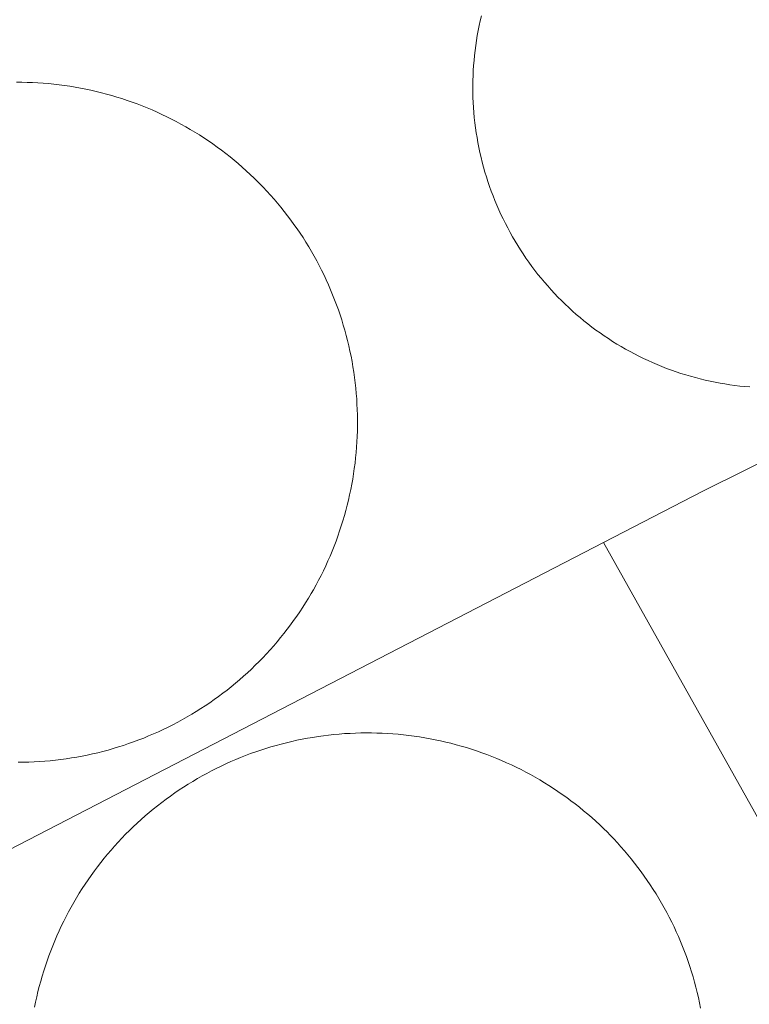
# Model space of a CAD drawing. Header units: metres. Extents: x 80938 to 82288, y 446951 to 448452.
# Tile 62 of 97: x 81488 to 81557, y 447961 to 448054. Entities that reach past the tile are written whole.
import ezdxf

# ---------------------------------------------------------------- set-up
doc = ezdxf.new("R2010")
doc.units = ezdxf.units.M
doc.header["$MEASUREMENT"] = 0
for name, color, linetype, lineweight in [('B-WE-OG-BEBOUWING_BEZINKTANK-GV', 253, 'Continuous', 35), ('B-WE-OG-BEBOUWING_OPSLAGTANK-GV', 253, 'Continuous', 35), ('B-WE-OG-TERREIN_ERF-GV', 253, 'Continuous', 18)]:
    doc.layers.add(name, color=color, linetype=linetype, lineweight=lineweight)

msp = doc.modelspace()

# ---------------------------------------------------------------- linework, layer by layer
at = {"layer": 'B-WE-OG-BEBOUWING_BEZINKTANK-GV', "linetype": 'Continuous', "lineweight": 0}
msp.add_lwpolyline([(81532.012, 448054.239), (81531.902, 448053.775), (81531.8, 448053.31), (81531.705, 448052.843), (81531.619, 448052.374), (81531.541, 448051.904), (81531.47, 448051.433), (81531.407, 448050.96), (81531.352, 448050.487), (81531.306, 448050.013), (81531.267, 448049.538), (81531.236, 448049.062), (81531.213, 448048.586), (81531.198, 448048.11), (81531.192, 448047.633), (81531.191, 448047.463), (81531.195, 448046.986), (81531.207, 448046.51), (81531.227, 448046.034), (81531.255, 448045.558), (81531.291, 448045.083), (81531.335, 448044.609), (81531.387, 448044.135), (81531.447, 448043.662), (81531.514, 448043.19), (81531.59, 448042.72), (81531.674, 448042.251), (81531.765, 448041.783), (81531.864, 448041.317), (81531.971, 448040.852), (81532.086, 448040.39), (81532.209, 448039.929), (81532.339, 448039.471), (81532.477, 448039.015), (81532.623, 448038.561), (81532.776, 448038.11), (81532.937, 448037.661), (81533.105, 448037.216), (81533.281, 448036.773), (81533.464, 448036.333), (81533.655, 448035.896), (81533.852, 448035.462), (81534.057, 448035.032), (81534.27, 448034.605), (81534.489, 448034.182), (81534.716, 448033.763), (81534.949, 448033.348), (81535.189, 448032.936), (81535.437, 448032.529), (81535.691, 448032.126), (81535.952, 448031.727), (81536.219, 448031.332), (81536.493, 448030.943), (81536.774, 448030.557), (81537.061, 448030.177), (81537.354, 448029.801), (81537.654, 448029.431), (81537.959, 448029.065), (81538.271, 448028.705), (81538.589, 448028.35), (81538.913, 448028), (81539.243, 448027.656), (81539.578, 448027.317), (81539.919, 448026.985), (81540.266, 448026.657), (81540.617, 448026.336), (81540.975, 448026.021), (81541.337, 448025.712), (81541.705, 448025.409), (81542.078, 448025.112), (81542.455, 448024.821), (81542.838, 448024.537), (81543.225, 448024.259), (81543.617, 448023.988), (81544.013, 448023.723), (81544.414, 448023.465), (81544.819, 448023.214), (81545.228, 448022.97), (81545.641, 448022.732), (81546.058, 448022.502), (81546.479, 448022.278), (81546.904, 448022.062), (81547.332, 448021.853), (81547.764, 448021.651), (81548.199, 448021.456), (81548.637, 448021.269), (81549.078, 448021.089), (81549.522, 448020.916), (81549.969, 448020.751), (81550.419, 448020.593), (81550.871, 448020.444), (81551.326, 448020.301), (81551.783, 448020.166), (81552.243, 448020.039), (81552.704, 448019.92), (81553.167, 448019.809), (81553.632, 448019.705), (81554.099, 448019.609), (81554.568, 448019.521), (81555.037, 448019.441), (81555.508, 448019.368), (81555.981, 448019.304), (81556.454, 448019.248), (81556.928, 448019.199), (81557.403, 448019.159)], dxfattribs=at)
at = {"layer": 'B-WE-OG-BEBOUWING_OPSLAGTANK-GV', "linetype": 'Continuous', "lineweight": 0}
for points in [[(81488.191, 447983.689), (81488.698, 447983.694), (81489.205, 447983.706), (81489.711, 447983.727), (81490.218, 447983.755), (81490.723, 447983.792), (81491.228, 447983.837), (81491.733, 447983.889), (81492.236, 447983.949), (81492.738, 447984.018), (81493.24, 447984.094), (81493.74, 447984.179), (81494.238, 447984.271), (81494.735, 447984.37), (81495.231, 447984.478), (81495.724, 447984.594), (81496.216, 447984.717), (81496.706, 447984.848), (81497.193, 447984.987), (81497.679, 447985.134), (81498.162, 447985.288), (81498.642, 447985.449), (81499.12, 447985.619), (81499.595, 447985.796), (81500.068, 447985.98), (81500.537, 447986.172), (81501.003, 447986.371), (81501.466, 447986.577), (81501.926, 447986.791), (81502.383, 447987.012), (81502.835, 447987.24), (81503.285, 447987.475), (81503.73, 447987.718), (81504.172, 447987.967), (81504.609, 447988.223), (81505.042, 447988.486), (81505.472, 447988.756), (81505.896, 447989.033), (81506.317, 447989.316), (81506.733, 447989.606), (81507.144, 447989.902), (81507.551, 447990.205), (81507.953, 447990.514), (81508.35, 447990.83), (81508.741, 447991.152), (81509.128, 447991.48), (81509.509, 447991.814), (81509.886, 447992.154), (81510.256, 447992.499), (81510.622, 447992.851), (81510.981, 447993.209), (81511.335, 447993.572), (81511.683, 447993.94), (81512.026, 447994.314), (81512.362, 447994.694), (81512.692, 447995.078), (81513.017, 447995.468), (81513.335, 447995.863), (81513.646, 447996.262), (81513.952, 447996.667), (81514.251, 447997.077), (81514.543, 447997.491), (81514.829, 447997.909), (81515.109, 447998.333), (81515.381, 447998.76), (81515.647, 447999.192), (81515.906, 447999.628), (81516.12, 448000), (81516.366, 448000.443), (81516.605, 448000.89), (81516.837, 448001.341), (81517.062, 448001.795), (81517.28, 448002.253), (81517.49, 448002.715), (81517.694, 448003.179), (81517.889, 448003.647), (81518.078, 448004.118), (81518.259, 448004.591), (81518.432, 448005.068), (81518.598, 448005.547), (81518.757, 448006.028), (81518.907, 448006.512), (81519.05, 448006.999), (81519.186, 448007.488), (81519.313, 448007.978), (81519.433, 448008.471), (81519.545, 448008.965), (81519.65, 448009.462), (81519.746, 448009.959), (81519.835, 448010.459), (81519.915, 448010.959), (81519.988, 448011.461), (81520.053, 448011.964), (81520.11, 448012.468), (81520.159, 448012.972), (81520.2, 448013.478), (81520.233, 448013.984), (81520.258, 448014.49), (81520.275, 448014.997), (81520.284, 448015.504), (81520.285, 448016.011), (81520.278, 448016.518), (81520.263, 448017.024), (81520.24, 448017.531), (81520.209, 448018.037), (81520.17, 448018.543), (81520.123, 448019.047), (81520.069, 448019.551), (81520.006, 448020.054), (81519.935, 448020.556), (81519.856, 448021.057), (81519.77, 448021.557), (81519.676, 448022.055), (81519.573, 448022.552), (81519.463, 448023.047), (81519.345, 448023.54), (81519.22, 448024.031), (81519.086, 448024.52), (81518.945, 448025.007), (81518.797, 448025.492), (81518.64, 448025.974), (81518.476, 448026.454), (81518.305, 448026.931), (81518.126, 448027.405), (81517.939, 448027.877), (81517.745, 448028.345), (81517.544, 448028.811), (81517.335, 448029.273), (81517.12, 448029.732), (81516.896, 448030.187), (81516.666, 448030.639), (81516.429, 448031.087), (81516.185, 448031.531), (81515.933, 448031.972), (81515.675, 448032.408), (81515.41, 448032.84), (81515.138, 448033.268), (81514.859, 448033.692), (81514.574, 448034.111), (81514.282, 448034.525), (81513.984, 448034.935), (81513.679, 448035.341), (81513.368, 448035.741), (81513.051, 448036.136), (81512.727, 448036.527), (81512.398, 448036.912), (81512.062, 448037.292), (81511.72, 448037.666), (81511.372, 448038.035), (81511.019, 448038.399), (81510.874, 448038.545), (81510.513, 448038.901), (81510.146, 448039.251), (81509.773, 448039.595), (81509.396, 448039.933), (81509.013, 448040.265), (81508.624, 448040.591), (81508.231, 448040.911), (81507.833, 448041.225), (81507.429, 448041.532), (81507.021, 448041.833), (81506.609, 448042.128), (81506.191, 448042.416), (81505.77, 448042.697), (81505.343, 448042.972), (81504.913, 448043.239), (81504.478, 448043.5), (81504.04, 448043.755), (81503.597, 448044.002), (81503.15, 448044.242), (81502.7, 448044.475), (81502.246, 448044.701), (81501.789, 448044.92), (81501.328, 448045.131), (81500.864, 448045.335), (81500.397, 448045.532), (81499.927, 448045.722), (81499.453, 448045.904), (81498.977, 448046.079), (81498.499, 448046.246), (81498.017, 448046.405), (81497.534, 448046.557), (81497.047, 448046.701), (81496.559, 448046.838), (81496.069, 448046.966), (81495.576, 448047.087), (81495.082, 448047.201), (81494.586, 448047.306), (81494.089, 448047.404), (81493.59, 448047.494), (81493.089, 448047.575), (81492.588, 448047.649), (81492.085, 448047.715), (81491.581, 448047.773), (81491.077, 448047.823), (81490.572, 448047.866), (81490.066, 448047.9), (81489.559, 448047.926), (81489.053, 448047.944), (81488.546, 448047.955), (81488.039, 448047.957)], [(81552.736, 447960.453), (81552.636, 447960.949), (81552.528, 447961.444), (81552.413, 447961.938), (81552.29, 447962.429), (81552.159, 447962.918), (81552.02, 447963.406), (81551.874, 447963.891), (81551.72, 447964.373), (81551.558, 447964.854), (81551.389, 447965.331), (81551.212, 447965.806), (81551.028, 447966.278), (81550.837, 447966.747), (81550.638, 447967.213), (81550.432, 447967.676), (81550.218, 447968.135), (81549.997, 447968.591), (81549.769, 447969.043), (81549.534, 447969.492), (81549.292, 447969.937), (81549.043, 447970.378), (81548.787, 447970.815), (81548.524, 447971.249), (81548.255, 447971.677), (81547.978, 447972.102), (81547.695, 447972.522), (81547.405, 447972.938), (81547.109, 447973.349), (81546.806, 447973.755), (81546.497, 447974.156), (81546.182, 447974.553), (81545.86, 447974.944), (81545.532, 447975.33), (81545.199, 447975.712), (81544.859, 447976.087), (81544.513, 447976.458), (81544.162, 447976.823), (81543.918, 447977.069), (81543.557, 447977.424), (81543.19, 447977.774), (81542.818, 447978.118), (81542.441, 447978.456), (81542.058, 447978.788), (81541.67, 447979.113), (81541.277, 447979.433), (81540.879, 447979.747), (81540.476, 447980.054), (81540.068, 447980.354), (81539.656, 447980.648), (81539.239, 447980.936), (81538.817, 447981.217), (81538.391, 447981.491), (81537.961, 447981.759), (81537.527, 447982.02), (81537.088, 447982.273), (81536.646, 447982.52), (81536.2, 447982.76), (81535.75, 447982.993), (81535.296, 447983.219), (81534.839, 447983.437), (81534.379, 447983.648), (81533.915, 447983.852), (81533.448, 447984.049), (81532.978, 447984.238), (81532.505, 447984.42), (81532.03, 447984.594), (81531.551, 447984.761), (81531.07, 447984.92), (81530.587, 447985.072), (81530.101, 447985.216), (81529.613, 447985.352), (81529.123, 447985.48), (81528.631, 447985.601), (81528.137, 447985.714), (81527.641, 447985.819), (81527.144, 447985.916), (81526.646, 447986.006), (81526.146, 447986.087), (81525.644, 447986.161), (81525.142, 447986.227), (81524.639, 447986.284), (81524.135, 447986.334), (81523.63, 447986.376), (81523.124, 447986.41), (81522.618, 447986.436), (81522.112, 447986.454), (81521.606, 447986.464), (81521.099, 447986.465), (81520.592, 447986.459), (81520.086, 447986.445), (81519.58, 447986.423), (81519.074, 447986.393), (81518.569, 447986.355), (81518.064, 447986.309), (81517.561, 447986.255), (81517.058, 447986.193), (81516.556, 447986.123), (81516.056, 447986.045), (81515.556, 447985.96), (81515.058, 447985.866), (81514.562, 447985.765), (81514.067, 447985.655), (81513.574, 447985.538), (81513.083, 447985.413), (81512.594, 447985.281), (81512.108, 447985.141), (81511.623, 447984.993), (81511.141, 447984.837), (81510.661, 447984.674), (81510.184, 447984.503), (81509.71, 447984.325), (81509.239, 447984.139), (81508.77, 447983.946), (81508.305, 447983.746), (81507.843, 447983.538), (81507.384, 447983.323), (81506.929, 447983.101), (81506.477, 447982.871), (81506.029, 447982.635), (81505.585, 447982.391), (81505.145, 447982.141), (81504.709, 447981.883), (81504.276, 447981.619), (81503.848, 447981.348), (81503.425, 447981.07), (81503.006, 447980.785), (81502.591, 447980.494), (81502.181, 447980.197), (81501.776, 447979.893), (81501.376, 447979.582), (81500.98, 447979.266), (81500.59, 447978.943), (81500.204, 447978.614), (81499.824, 447978.278), (81499.45, 447977.938), (81499.081, 447977.591), (81498.717, 447977.238), (81498.359, 447976.88), (81498.006, 447976.516), (81497.66, 447976.146), (81497.319, 447975.771), (81496.984, 447975.391), (81496.656, 447975.005), (81496.333, 447974.615), (81496.017, 447974.219), (81495.707, 447973.818), (81495.403, 447973.413), (81495.106, 447973.003), (81494.815, 447972.588), (81494.531, 447972.168), (81494.253, 447971.745), (81493.983, 447971.316), (81493.719, 447970.884), (81493.462, 447970.447), (81493.211, 447970.007), (81492.968, 447969.563), (81492.732, 447969.114), (81492.503, 447968.662), (81492.281, 447968.207), (81492.066, 447967.748), (81491.859, 447967.286), (81491.659, 447966.821), (81491.466, 447966.352), (81491.281, 447965.88), (81491.103, 447965.406), (81490.933, 447964.929), (81490.77, 447964.449), (81490.615, 447963.967), (81490.467, 447963.482), (81490.328, 447962.995), (81490.195, 447962.506), (81490.071, 447962.015), (81489.954, 447961.522), (81489.845, 447961.027), (81489.745, 447960.531)]]:
    msp.add_lwpolyline(points, dxfattribs=at)
at = {"layer": 'B-WE-OG-TERREIN_ERF-GV', "linetype": 'Continuous', "lineweight": 0}
msp.add_lwpolyline([(81660.38, 448061.909), (81620.331, 448041.644), (81593.311, 448047.273), (81589.611, 448027.49), (81552.94, 448009.315), (81543.558, 448004.467), (81573.723, 447950.669), (81584.322, 447956.416), (81593.156, 447940.126), (81582.787, 447934.504), (81680.618, 447760.028), (81713.068, 447777.738), (81760.37, 447803.271), (81762.15, 447877.629), (81724.836, 447941.321)], close=True, dxfattribs=at)
for points in [[(81557.403, 448019.159), (81556.928, 448019.199), (81556.454, 448019.248), (81555.981, 448019.304), (81555.508, 448019.368), (81555.037, 448019.441), (81554.568, 448019.521), (81554.099, 448019.609), (81553.632, 448019.705), (81553.167, 448019.809), (81552.704, 448019.92), (81552.243, 448020.039), (81551.783, 448020.166), (81551.326, 448020.301), (81550.871, 448020.444), (81550.419, 448020.593), (81549.969, 448020.751), (81549.522, 448020.916), (81549.078, 448021.089), (81548.637, 448021.269), (81548.199, 448021.456), (81547.764, 448021.651), (81547.332, 448021.853), (81546.904, 448022.062), (81546.479, 448022.278), (81546.058, 448022.502), (81545.641, 448022.732), (81545.228, 448022.97), (81544.819, 448023.214), (81544.414, 448023.465), (81544.013, 448023.723), (81543.617, 448023.988), (81543.225, 448024.259), (81542.838, 448024.537), (81542.455, 448024.821), (81542.078, 448025.112), (81541.705, 448025.409), (81541.337, 448025.712), (81540.975, 448026.021), (81540.617, 448026.336), (81540.266, 448026.657), (81539.919, 448026.985), (81539.578, 448027.317), (81539.243, 448027.656), (81538.913, 448028), (81538.589, 448028.35), (81538.271, 448028.705), (81537.959, 448029.065), (81537.654, 448029.431), (81537.354, 448029.801), (81537.061, 448030.177), (81536.774, 448030.557), (81536.493, 448030.943), (81536.219, 448031.332), (81535.952, 448031.727), (81535.691, 448032.126), (81535.437, 448032.529), (81535.189, 448032.936), (81534.949, 448033.348), (81534.716, 448033.763), (81534.489, 448034.182), (81534.27, 448034.605), (81534.057, 448035.032), (81533.852, 448035.462), (81533.655, 448035.896), (81533.464, 448036.333), (81533.281, 448036.773), (81533.105, 448037.216), (81532.937, 448037.661), (81532.776, 448038.11), (81532.623, 448038.561), (81532.477, 448039.015), (81532.339, 448039.471), (81532.209, 448039.929), (81532.086, 448040.39), (81531.971, 448040.852), (81531.864, 448041.317), (81531.765, 448041.783), (81531.674, 448042.251), (81531.59, 448042.72), (81531.514, 448043.19), (81531.447, 448043.662), (81531.387, 448044.135), (81531.335, 448044.609), (81531.291, 448045.083), (81531.255, 448045.558), (81531.227, 448046.034), (81531.207, 448046.51), (81531.195, 448046.986), (81531.191, 448047.463), (81531.192, 448047.633), (81531.198, 448048.11), (81531.213, 448048.586), (81531.236, 448049.062), (81531.267, 448049.538), (81531.306, 448050.013), (81531.352, 448050.487), (81531.407, 448050.96), (81531.47, 448051.433), (81531.541, 448051.904), (81531.619, 448052.374), (81531.705, 448052.843), (81531.8, 448053.31), (81531.902, 448053.775), (81532.012, 448054.239)], [(81488.039, 448047.957), (81488.546, 448047.955), (81489.053, 448047.944), (81489.559, 448047.926), (81490.066, 448047.9), (81490.572, 448047.866), (81491.077, 448047.823), (81491.581, 448047.773), (81492.085, 448047.715), (81492.588, 448047.649), (81493.089, 448047.575), (81493.59, 448047.494), (81494.089, 448047.404), (81494.586, 448047.306), (81495.082, 448047.201), (81495.576, 448047.087), (81496.069, 448046.966), (81496.559, 448046.838), (81497.047, 448046.701), (81497.534, 448046.557), (81498.017, 448046.405), (81498.499, 448046.246), (81498.977, 448046.079), (81499.453, 448045.904), (81499.927, 448045.722), (81500.397, 448045.532), (81500.864, 448045.335), (81501.328, 448045.131), (81501.789, 448044.92), (81502.246, 448044.701), (81502.7, 448044.475), (81503.15, 448044.242), (81503.597, 448044.002), (81504.04, 448043.755), (81504.478, 448043.5), (81504.913, 448043.239), (81505.343, 448042.972), (81505.77, 448042.697), (81506.191, 448042.416), (81506.609, 448042.128), (81507.021, 448041.833), (81507.429, 448041.532), (81507.833, 448041.225), (81508.231, 448040.911), (81508.624, 448040.591), (81509.013, 448040.265), (81509.396, 448039.933), (81509.773, 448039.595), (81510.146, 448039.251), (81510.513, 448038.901), (81510.874, 448038.545), (81511.019, 448038.399), (81511.372, 448038.035), (81511.72, 448037.666), (81512.062, 448037.292), (81512.398, 448036.912), (81512.727, 448036.527), (81513.051, 448036.136), (81513.368, 448035.741), (81513.679, 448035.341), (81513.984, 448034.935), (81514.282, 448034.525), (81514.574, 448034.111), (81514.859, 448033.692), (81515.138, 448033.268), (81515.41, 448032.84), (81515.675, 448032.408), (81515.933, 448031.972), (81516.185, 448031.531), (81516.429, 448031.087), (81516.666, 448030.639), (81516.896, 448030.187), (81517.12, 448029.732), (81517.335, 448029.273), (81517.544, 448028.811), (81517.745, 448028.345), (81517.939, 448027.877), (81518.126, 448027.405), (81518.305, 448026.931), (81518.476, 448026.454), (81518.64, 448025.974), (81518.797, 448025.492), (81518.945, 448025.007), (81519.086, 448024.52), (81519.22, 448024.031), (81519.345, 448023.54), (81519.463, 448023.047), (81519.573, 448022.552), (81519.676, 448022.055), (81519.77, 448021.557), (81519.856, 448021.057), (81519.935, 448020.556), (81520.006, 448020.054), (81520.069, 448019.551), (81520.123, 448019.047), (81520.17, 448018.543), (81520.209, 448018.037), (81520.24, 448017.531), (81520.263, 448017.024), (81520.278, 448016.518), (81520.285, 448016.011), (81520.284, 448015.504), (81520.275, 448014.997), (81520.258, 448014.49), (81520.233, 448013.984), (81520.2, 448013.478), (81520.159, 448012.972), (81520.11, 448012.468), (81520.053, 448011.964), (81519.988, 448011.461), (81519.915, 448010.959), (81519.835, 448010.459), (81519.746, 448009.959), (81519.65, 448009.462), (81519.545, 448008.965), (81519.433, 448008.471), (81519.313, 448007.978), (81519.186, 448007.488), (81519.05, 448006.999), (81518.907, 448006.512), (81518.757, 448006.028), (81518.598, 448005.547), (81518.432, 448005.068), (81518.259, 448004.591), (81518.078, 448004.118), (81517.889, 448003.647), (81517.694, 448003.179), (81517.49, 448002.715), (81517.28, 448002.253), (81517.062, 448001.795), (81516.837, 448001.341), (81516.605, 448000.89), (81516.366, 448000.443), (81516.12, 448000), (81515.906, 447999.628), (81515.647, 447999.192), (81515.381, 447998.76), (81515.109, 447998.333), (81514.829, 447997.909), (81514.543, 447997.491), (81514.251, 447997.077), (81513.952, 447996.667), (81513.646, 447996.262), (81513.335, 447995.863), (81513.017, 447995.468), (81512.692, 447995.078), (81512.362, 447994.694), (81512.026, 447994.314), (81511.683, 447993.94), (81511.335, 447993.572), (81510.981, 447993.209), (81510.622, 447992.851), (81510.256, 447992.499), (81509.886, 447992.154), (81509.509, 447991.814), (81509.128, 447991.48), (81508.741, 447991.152), (81508.35, 447990.83), (81507.953, 447990.514), (81507.551, 447990.205), (81507.144, 447989.902), (81506.733, 447989.606), (81506.317, 447989.316), (81505.896, 447989.033), (81505.472, 447988.756), (81505.042, 447988.486), (81504.609, 447988.223), (81504.172, 447987.967), (81503.73, 447987.718), (81503.285, 447987.475), (81502.835, 447987.24), (81502.383, 447987.012), (81501.926, 447986.791), (81501.466, 447986.577), (81501.003, 447986.371), (81500.537, 447986.172), (81500.068, 447985.98), (81499.595, 447985.796), (81499.12, 447985.619), (81498.642, 447985.449), (81498.162, 447985.288), (81497.679, 447985.134), (81497.193, 447984.987), (81496.706, 447984.848), (81496.216, 447984.717), (81495.724, 447984.594), (81495.231, 447984.478), (81494.735, 447984.37), (81494.238, 447984.271), (81493.74, 447984.179), (81493.24, 447984.094), (81492.738, 447984.018), (81492.236, 447983.949), (81491.733, 447983.889), (81491.228, 447983.837), (81490.723, 447983.792), (81490.218, 447983.755), (81489.711, 447983.727), (81489.205, 447983.706), (81488.698, 447983.694), (81488.191, 447983.689)], [(81483.601, 447973.48), (81543.558, 448004.467), (81552.94, 448009.315), (81589.611, 448027.49)], [(81573.723, 447950.669), (81543.558, 448004.467), (81483.601, 447973.48), (81486.94, 447967.299), (81486.865, 447967.097), (81486.683, 447966.587), (81486.508, 447966.074), (81486.34, 447965.558), (81486.181, 447965.04), (81486.028, 447964.519), (81485.884, 447963.997), (81485.747, 447963.472), (81485.618, 447962.946), (81485.497, 447962.417), (81485.383, 447961.887), (81485.278, 447961.355), (81485.18, 447960.822), (81485.09, 447960.287)], [(81489.745, 447960.531), (81489.845, 447961.027), (81489.954, 447961.522), (81490.071, 447962.015), (81490.195, 447962.506), (81490.328, 447962.995), (81490.467, 447963.482), (81490.615, 447963.967), (81490.77, 447964.449), (81490.933, 447964.929), (81491.103, 447965.406), (81491.281, 447965.88), (81491.466, 447966.352), (81491.659, 447966.821), (81491.859, 447967.286), (81492.066, 447967.748), (81492.281, 447968.207), (81492.503, 447968.662), (81492.732, 447969.114), (81492.968, 447969.563), (81493.211, 447970.007), (81493.462, 447970.447), (81493.719, 447970.884), (81493.983, 447971.316), (81494.253, 447971.745), (81494.531, 447972.168), (81494.815, 447972.588), (81495.106, 447973.003), (81495.403, 447973.413), (81495.707, 447973.818), (81496.017, 447974.219), (81496.333, 447974.615), (81496.656, 447975.005), (81496.984, 447975.391), (81497.319, 447975.771), (81497.66, 447976.146), (81498.006, 447976.516), (81498.359, 447976.88), (81498.717, 447977.238), (81499.081, 447977.591), (81499.45, 447977.938), (81499.824, 447978.278), (81500.204, 447978.614), (81500.59, 447978.943), (81500.98, 447979.266), (81501.376, 447979.582), (81501.776, 447979.893), (81502.181, 447980.197), (81502.591, 447980.494), (81503.006, 447980.785), (81503.425, 447981.07), (81503.848, 447981.348), (81504.276, 447981.619), (81504.709, 447981.883), (81505.145, 447982.141), (81505.585, 447982.391), (81506.029, 447982.635), (81506.477, 447982.871), (81506.929, 447983.101), (81507.384, 447983.323), (81507.843, 447983.538), (81508.305, 447983.746), (81508.77, 447983.946), (81509.239, 447984.139), (81509.71, 447984.325), (81510.184, 447984.503), (81510.661, 447984.674), (81511.141, 447984.837), (81511.623, 447984.993), (81512.108, 447985.141), (81512.594, 447985.281), (81513.083, 447985.413), (81513.574, 447985.538), (81514.067, 447985.655), (81514.562, 447985.765), (81515.058, 447985.866), (81515.556, 447985.96), (81516.056, 447986.045), (81516.556, 447986.123), (81517.058, 447986.193), (81517.561, 447986.255), (81518.064, 447986.309), (81518.569, 447986.355), (81519.074, 447986.393), (81519.58, 447986.423), (81520.086, 447986.445), (81520.592, 447986.459), (81521.099, 447986.465), (81521.606, 447986.464), (81522.112, 447986.454), (81522.618, 447986.436), (81523.124, 447986.41), (81523.63, 447986.376), (81524.135, 447986.334), (81524.639, 447986.284), (81525.142, 447986.227), (81525.644, 447986.161), (81526.146, 447986.087), (81526.646, 447986.006), (81527.144, 447985.916), (81527.641, 447985.819), (81528.137, 447985.714), (81528.631, 447985.601), (81529.123, 447985.48), (81529.613, 447985.352), (81530.101, 447985.216), (81530.587, 447985.072), (81531.07, 447984.92), (81531.551, 447984.761), (81532.03, 447984.594), (81532.505, 447984.42), (81532.978, 447984.238), (81533.448, 447984.049), (81533.915, 447983.852), (81534.379, 447983.648), (81534.839, 447983.437), (81535.296, 447983.219), (81535.75, 447982.993), (81536.2, 447982.76), (81536.646, 447982.52), (81537.088, 447982.273), (81537.527, 447982.02), (81537.961, 447981.759), (81538.391, 447981.491), (81538.817, 447981.217), (81539.239, 447980.936), (81539.656, 447980.648), (81540.068, 447980.354), (81540.476, 447980.054), (81540.879, 447979.747), (81541.277, 447979.433), (81541.67, 447979.113), (81542.058, 447978.788), (81542.441, 447978.456), (81542.818, 447978.118), (81543.19, 447977.774), (81543.557, 447977.424), (81543.918, 447977.069), (81544.162, 447976.823), (81544.513, 447976.458), (81544.859, 447976.087), (81545.199, 447975.712), (81545.532, 447975.33), (81545.86, 447974.944), (81546.182, 447974.553), (81546.497, 447974.156), (81546.806, 447973.755), (81547.109, 447973.349), (81547.405, 447972.938), (81547.695, 447972.522), (81547.978, 447972.102), (81548.255, 447971.677), (81548.524, 447971.249), (81548.787, 447970.815), (81549.043, 447970.378), (81549.292, 447969.937), (81549.534, 447969.492), (81549.769, 447969.043), (81549.997, 447968.591), (81550.218, 447968.135), (81550.432, 447967.676), (81550.638, 447967.213), (81550.837, 447966.747), (81551.028, 447966.278), (81551.212, 447965.806), (81551.389, 447965.331), (81551.558, 447964.854), (81551.72, 447964.373), (81551.874, 447963.891), (81552.02, 447963.406), (81552.159, 447962.918), (81552.29, 447962.429), (81552.413, 447961.938), (81552.528, 447961.444), (81552.636, 447960.949), (81552.736, 447960.453)]]:
    msp.add_lwpolyline(points, dxfattribs=at)

doc.saveas('drawing.dxf')
